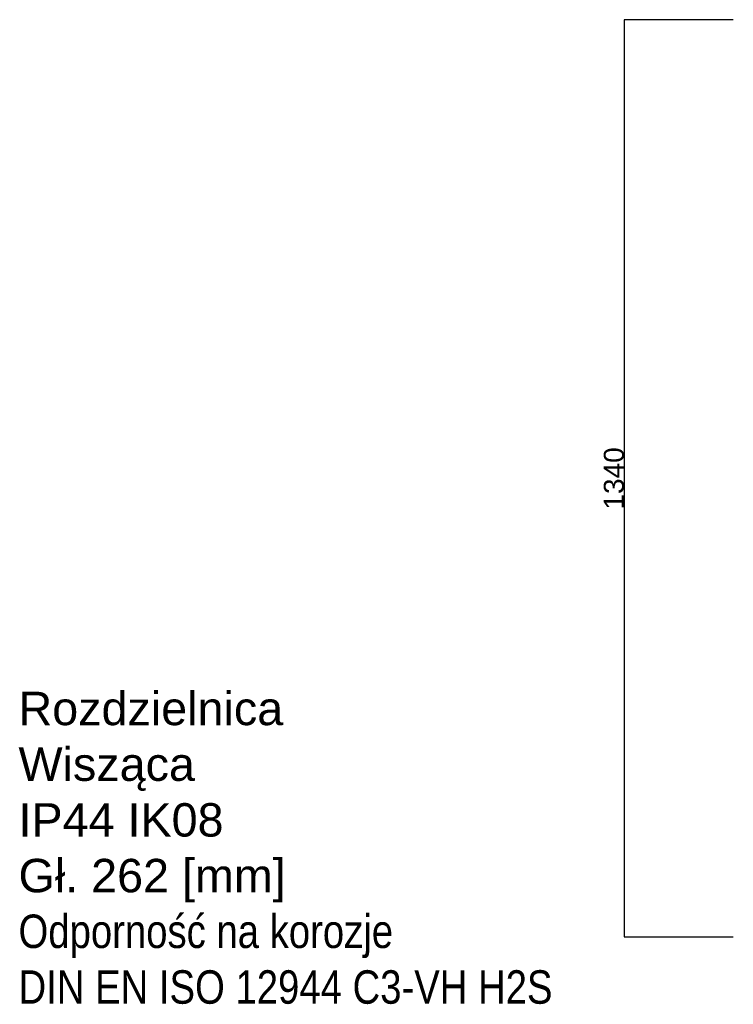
# Model space of a CAD drawing. Header units: millimetres. Extents: x 449515 to 838834, y -400723 to -307130.
# Tile 6 of 38: x 598686 to 609362, y -379339 to -364607. Entities that reach past the tile are written whole.
import ezdxf

# ---------------------------------------------------------------- set-up
doc = ezdxf.new("R2010")
doc.units = ezdxf.units.MM
doc.header["$LTSCALE"] = 25.4
doc.styles.get("Standard").update_dxf_attribs({"font": 'arial.ttf'})
doc.dimstyles.new('ISO-25', dxfattribs={"dimtxt": 2.5, "dimasz": 2.5, "dimexe": 1.25, "dimexo": 0.625, "dimtad": 1, "dimtxsty": 'Standard', "dimcen": 2.5, "dimadec": 0, "dimazin": 0, "dimtfac": 1, "dimtmove": 0, "dimatfit": 3, "dimfxl": 1, "dimarcsym": 0})

# ---------------------------------------------------------------- blocks, each defined once
blk = doc.blocks.new('*D720')
at = {"color": 0, "lineweight": -2}
for p, q in [((609361, -364607), (607730, -364607)), ((607731, -364610), (607731, -378331)), ((609361, -378334), (607730, -378334))]:
    blk.add_line(p, q, dxfattribs=at)
at = {"color": 0}
for points in [[(607732, -364610), (607731, -364610), (607731, -364607)], [(607731, -378331), (607732, -378331), (607731, -378334)]]:
    blk.add_solid(points, dxfattribs=at)
at = {"layer": 'Defpoints', "color": 0}
for p in [(609362, -364607), (607731, -378334), (609362, -378334)]:
    blk.add_point(p, dxfattribs=at)
at = {"color": 0, "insert": (607577, -371471), "char_height": 300, "attachment_point": 5, "rotation": 90}
blk.add_mtext('1340', dxfattribs=at)

msp = doc.modelspace()

# ---------------------------------------------------------------- texts
at = {"insert": (598668.5378, -374662.1957), "char_height": 500, "width": 11848.918259, "attachment_point": 1}
msp.add_mtext('Rozdzielnica \\PWisząca\\PIP44 IK08\\PGł. 262 [mm]\\P{\\fArial Narrow|b0|i0|c0|p34;Odporność na korozje\\PDIN EN ISO 12944 C3-VH H2S}', dxfattribs=at)

# ---------------------------------------------------------------- dimensions: what is measured, and where the dimension line sits
dim = msp.add_linear_dim(base=(607731.2541, -378333.9445), p1=(609361.8222, -364607.2232), p2=(609361.8222, -378333.9445), angle=270, text='1340', dimstyle='ISO-25', override={"dimtxt": 300, "dimlfac": 10, "dimtxsty": 'Standard', "dimtolj": 0})
dim.commit()
dim.dimension.update_dxf_attribs({"geometry": '*D720', "text_midpoint": (607577.3549, -371470.5838)})

doc.saveas('drawing.dxf')
